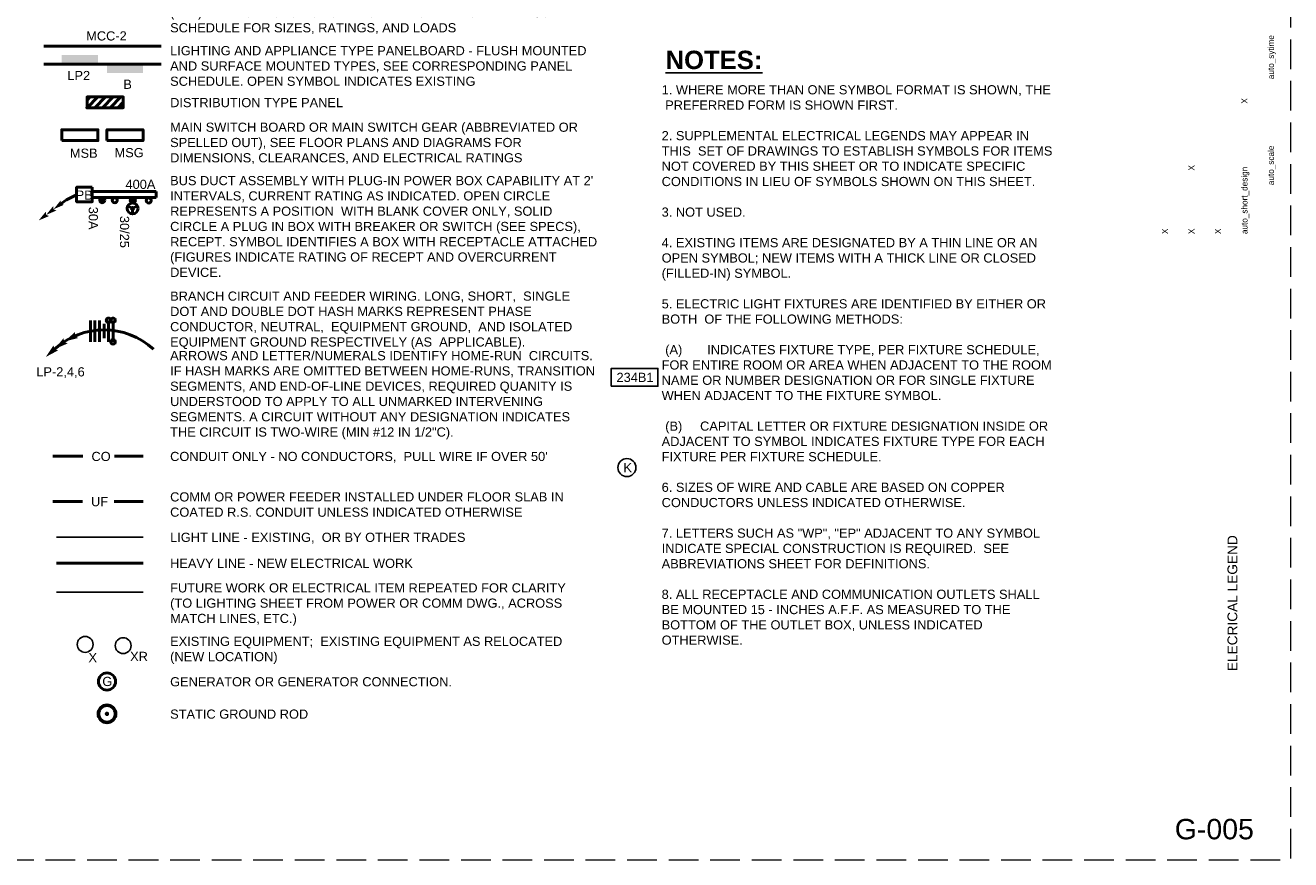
# Paper-space layout 'Layout1' of a CAD drawing. Header units: inches. Extents: x 1.3 to 32.4, y 0.7 to 21.2.
# Tile 3 of 4: x 16.8 to 32.4, y 0.8 to 11. Entities that reach past the tile are written whole.
import ezdxf
from ezdxf.enums import TextEntityAlignment as Align

# ---------------------------------------------------------------- set-up
doc = ezdxf.new("R2010")
doc.units = ezdxf.units.IN
doc.header["$MEASUREMENT"] = 0
doc.linetypes.add('DGN Style 3', pattern=[0.509674, 0.364053, -0.145621])
for name, color, linetype, lineweight in [('cenwoG403 - G-ANNO-TEXT', 53, 'Continuous', 25), ('E-Grnd-Diag', 163, 'Continuous', 60), ('E-LITE-PANL', 4, 'Continuous', 50), ('E-POWR-BUSW', 193, 'Continuous', 50), ('E-POWR-CIRC', 73, 'Continuous', 50), ('E-POWR-CIRC-NUMB', 2, 'Continuous', 35), ('E-POWR-GENR', 4, 'Continuous', 50), ('E-POWR-PANL', 4, 'Continuous', 50), ('E-POWR-SWCH', 153, 'Continuous', 50), ('E-POWR-URAC', 193, 'Continuous', 50), ('G-Anno-Text', 53, 'Continuous', 25)]:
    doc.layers.add(name, color=color, linetype=linetype, lineweight=lineweight)
doc.layers.add('G-Anno-Nplt', color=5, linetype='Continuous', lineweight=25, plot=False)
doc.styles.add('Style-Arial', font='ARIAL.TTF')
doc.styles.add('Style-WORKING', font='WORKING.shx')
doc.styles.add('Text', font='ARIAL.TTF', dxfattribs={"height": 0.125})
doc.styles.add('Title', font='ARIALBD.TTF', dxfattribs={"height": 0.25})

# ---------------------------------------------------------------- blocks, each defined once
blk = doc.blocks.new('coeSheet')
at = {"layer": 'G-Anno-Nplt', "color": 7, "linetype": 'DGN Style 3', "lineweight": 18, "flags": 128}
blk.add_lwpolyline([(-0.2, 0), (30.875, 0), (30.875, 20.5), (-0.2, 20.5)], close=True, dxfattribs=at)
at = {"layer": 'G-Anno-Text', "color": 1, "linetype": 'Continuous', "lineweight": 25, "style": 'Style-WORKING'}
for tag in ['submitted_by_name', 'designed_by_name', 'checked_by', 'issue_date', 'sheet_size', 'drawn_by', 'file_num']:
    blk.add_attdef(tag, text='', height=0.075, rotation=90, dxfattribs=at).set_placement((0, 0), align=Align.TOP_LEFT)
at = {"layer": 'G-Anno-Text', "color": 1, "linetype": 'Continuous', "lineweight": 25, "style": 'Style-WORKING', "flags": 2}
for tag in ['plot_short_design', 'plot_username', 'plot_sytime', 'plot_design', 'plot_scale']:
    blk.add_attdef(tag, text='', height=0.075, rotation=90, dxfattribs=at).set_placement((0, 0), align=Align.TOP_LEFT)
at = {"layer": 'G-Anno-Text', "color": 6, "linetype": 'Continuous', "lineweight": 35, "style": 'Style-Arial'}
for tag in ['sheet_title_2', 'sheet_title_3', 'sheet_title_1']:
    blk.add_attdef(tag, text='', height=0.12, rotation=90, dxfattribs=at).set_placement((0, 0), align=Align.TOP_CENTER)
at = {"layer": 'G-Anno-Text', "color": 1, "linetype": 'Continuous', "lineweight": 25, "style": 'Style-WORKING'}
for tag in ['01_desc', '02_desc', '03_desc', '04_desc', '05_desc', '06_desc', '07_desc', '08_desc', '09_desc', '10_desc', '11_desc', '12_desc', '13_desc', '14_desc']:
    blk.add_attdef(tag, text='', height=0.075, rotation=90, dxfattribs=at).set_placement((0, 0), align=Align.MIDDLE_LEFT)
for tag in ['01_mark', '02_mark', '03_mark', '04_mark', '05_mark', '06_mark', '07_mark', '08_mark', '09_mark', '10_mark', '11_mark', '12_mark', '13_mark', '14_mark', '01_date', '02_date', '03_date', '04_date', '05_date', '06_date', '07_date', '08_date', '09_date', '10_date', '11_date', '12_date', '13_date', '14_date', '01_appr', '02_appr', '03_appr', '04_appr', '05_appr', '06_appr', '07_appr', '08_appr', '09_appr', '10_appr', '12_appr', '13_appr', '11_appr', '14_appr']:
    blk.add_attdef(tag, text='', height=0.075, rotation=90, dxfattribs=at).set_placement((0, 0), align=Align.MIDDLE_CENTER)
at = {"layer": 'G-Anno-Text', "linetype": 'Continuous', "lineweight": 50, "style": 'Style-Arial'}
blk.add_attdef('sheet_id', text='', height=0.25, rotation=0, dxfattribs=at).set_placement((0, 0), align=Align.MIDDLE_CENTER)

psp = doc.layouts.get("Layout1")

# ---------------------------------------------------------------- hatches: boundary and pattern name
at = {"layer": 'E-Grnd-Diag', "ltscale": 0.9}
psp.add_hatch(color=256, dxfattribs=at).paths.add_polyline_path([(17.828, 2.512, 1), (17.828, 2.566, 1)])

# ---------------------------------------------------------------- linework, layer by layer
at = {"layer": 'cenwoG403 - G-ANNO-TEXT', "ltscale": 0.9}
for p, q in [((17.208, 4.708), (18.271, 4.708)), ((17.208, 4.03), (18.271, 4.03))]:
    psp.add_line(p, q, dxfattribs=at)
for centre, radius in [((24.207, 5.56), 0.111), ((17.56, 3.391), 0.0974), ((18.027, 3.376), 0.0974)]:
    psp.add_circle(centre, radius, dxfattribs=at)
psp.add_3dface([(24.014, 6.557), (24.587, 6.557), (24.587, 6.777), (24.014, 6.777)], dxfattribs=at)
at = {"layer": 'E-Grnd-Diag', "ltscale": 0.9}
psp.add_circle((17.828, 2.539), 0.105, dxfattribs=at)
at = {"layer": 'E-LITE-PANL', "ltscale": 0.9}
for p, q in [((17.053, 10.731), (18.492, 10.731)), ((17.053, 10.51), (18.492, 10.51))]:
    psp.add_line(p, q, dxfattribs=at)
for points in [[(17.274, 10.51), (17.717, 10.51), (17.274, 10.621), (17.717, 10.621)], [(17.828, 10.399), (18.271, 10.399), (17.828, 10.51), (18.271, 10.51)]]:
    psp.add_solid(points, dxfattribs=at)
at = {"layer": 'E-POWR-BUSW', "ltscale": 0.9}
for p, q in [((17.647, 8.949), (18.433, 8.949)), ((17.647, 8.872), (18.433, 8.872)), ((18.433, 8.872), (18.433, 8.949)), ((18.142, 8.739), (18.084, 8.773)), ((18.142, 8.739), (18.2, 8.773)), ((18.142, 8.739), (18.142, 8.672))]:
    psp.add_line(p, q, dxfattribs=at)
for centre, radius in [((17.771, 8.841), 0.0311), ((17.771, 8.841), 0.0266), ((17.771, 8.841), 0.0211), ((17.771, 8.841), 0.0159), ((17.771, 8.841), 0.0104), ((17.924, 8.84), 0.0311), ((18.145, 8.837), 0.0311), ((18.145, 8.837), 0.0266), ((18.145, 8.837), 0.0211), ((18.145, 8.837), 0.0159), ((18.341, 8.837), 0.0311), ((17.771, 8.841), 0.00578), ((17.771, 8.841), 0.00158), ((18.142, 8.739), 0.0672), ((18.142, 8.739), 0.0125), ((18.145, 8.837), 0.0104), ((18.142, 8.739), 0.00872), ((18.142, 8.739), 0.0061), ((18.142, 8.739), 0.00427), ((18.145, 8.837), 0.00578), ((18.145, 8.837), 0.00158)]:
    psp.add_circle(centre, radius, dxfattribs=at)
psp.add_arc((17.759, 8.152), 0.813, 112.012, 127.5114, dxfattribs=at)
for points in [[(17.077, 8.699), (16.991, 8.592), (17.082, 8.66), (17.118, 8.646)], [(17.168, 8.767), (17.082, 8.66), (17.173, 8.729), (17.208, 8.714)], [(17.259, 8.836), (17.173, 8.729), (17.264, 8.798), (17.299, 8.783)]]:
    psp.add_solid(points, dxfattribs=at)
psp.add_3dface([(17.647, 8.999), (17.455, 8.999), (17.455, 8.822), (17.647, 8.822)], dxfattribs=at)
at = {"layer": 'E-POWR-CIRC', "ltscale": 0.9}
for p, q in [((17.626, 7.366), (17.626, 7.102)), ((17.681, 7.366), (17.681, 7.102)), ((17.736, 7.366), (17.736, 7.102)), ((17.792, 7.322), (17.792, 7.146)), ((17.847, 7.366), (17.847, 7.102)), ((17.903, 7.366), (17.903, 7.102)), ((17.208, 4.389), (18.271, 4.389))]:
    psp.add_line(p, q, dxfattribs=at)
for centre in [(17.847, 7.366), (17.903, 7.366), (17.903, 7.102)]:
    psp.add_circle(centre, 0.0277, dxfattribs=at)
psp.add_arc((17.792, 6.348), 0.901, 47.4896, 132.5104, dxfattribs=at)
for points in [[(17.296, 7.149), (17.188, 7.015), (17.302, 7.101), (17.346, 7.083)], [(17.435, 7.222), (17.307, 7.108), (17.433, 7.174), (17.474, 7.149)], [(17.173, 7.059), (17.077, 6.917), (17.183, 7.013), (17.229, 6.998)]]:
    psp.add_solid(points, dxfattribs=at)
at = {"layer": 'E-POWR-GENR', "ltscale": 0.9}
psp.add_circle((17.828, 2.936), 0.105, dxfattribs=at)
at = {"layer": 'E-POWR-PANL', "ltscale": 0.9}
for p, q in [((17.584, 10.068), (17.623, 10.107)), ((17.584, 9.974), (17.717, 10.107)), ((17.678, 9.974), (17.811, 10.107)), ((17.772, 9.974), (17.905, 10.107)), ((17.866, 9.974), (17.999, 10.107)), ((17.96, 9.974), (18.027, 10.041))]:
    psp.add_line(p, q, dxfattribs=at)
psp.add_point((17.584, 9.974), dxfattribs=at)
for points in [[(17.584, 9.974), (18.027, 9.974), (18.027, 10.107), (17.584, 10.107)], [(17.274, 9.571), (17.717, 9.571), (17.717, 9.704), (17.274, 9.704)], [(17.828, 9.571), (18.271, 9.571), (18.271, 9.704), (17.828, 9.704)]]:
    psp.add_3dface(points, dxfattribs=at)
at = {"layer": 'E-POWR-URAC', "ltscale": 0.9}
for p, q in [((17.163, 5.699), (17.531, 5.699)), ((17.92, 5.699), (18.271, 5.699)), ((17.163, 5.146), (17.526, 5.146)), ((17.915, 5.146), (18.271, 5.146))]:
    psp.add_line(p, q, dxfattribs=at)

# ---------------------------------------------------------------- block references
at = {"layer": 'G-Anno-Nplt', "color": 7, "linetype": 'DGN Style 3', "lineweight": 18}
ref = psp.add_blockref('coeSheet', (1.475, 0.75), dxfattribs=at)
ref.add_attrib('sheet_title_1', 'ELECRICAL LEGEND', dxfattribs={"layer": 'G-Anno-Text', "color": 6, "linetype": 'Continuous', "lineweight": 35, "height": 0.12, "rotation": 90, "style": 'Style-Arial'}).set_placement((31.575, 3.897), align=Align.TOP_CENTER)
ref.add_attrib('sheet_id', 'G-005', dxfattribs={"layer": 'G-Anno-Text', "linetype": 'Continuous', "lineweight": 50, "height": 0.25, "rotation": 0, "style": 'Style-Arial'}).set_placement((31.413, 1.125), align=Align.MIDDLE_CENTER)
ref.add_attrib('designed_by_name', 'X', dxfattribs={"layer": 'G-Anno-Text', "color": 1, "linetype": 'Continuous', "lineweight": 25, "height": 0.075, "rotation": 90, "style": 'Style-WORKING'}).set_placement((30.77, 8.425), align=Align.TOP_LEFT)
ref.add_attrib('drawn_by', 'X', dxfattribs={"layer": 'G-Anno-Text', "color": 1, "linetype": 'Continuous', "lineweight": 25, "height": 0.075, "rotation": 90, "style": 'Style-WORKING'}).set_placement((31.095, 8.425), align=Align.TOP_LEFT)
ref.add_attrib('checked_by', 'X', dxfattribs={"layer": 'G-Anno-Text', "color": 1, "linetype": 'Continuous', "lineweight": 25, "height": 0.075, "rotation": 90, "style": 'Style-WORKING'}).set_placement((31.095, 9.204), align=Align.TOP_LEFT)
ref.add_attrib('plot_scale', 'auto_scale', dxfattribs={"layer": 'G-Anno-Text', "color": 1, "linetype": 'Continuous', "lineweight": 25, "height": 0.075, "rotation": 90, "style": 'Style-WORKING'}).set_placement((32.07, 9.025), align=Align.TOP_LEFT)
ref.add_attrib('file_num', 'X', dxfattribs={"layer": 'G-Anno-Text', "color": 1, "linetype": 'Continuous', "lineweight": 25, "height": 0.075, "rotation": 90, "style": 'Style-WORKING'}).set_placement((31.745, 10.025), align=Align.TOP_LEFT)
ref.add_attrib('submitted_by_name', 'X', dxfattribs={"layer": 'G-Anno-Text', "color": 1, "linetype": 'Continuous', "lineweight": 25, "height": 0.075, "rotation": 90, "style": 'Style-WORKING'}).set_placement((31.42, 8.425), align=Align.TOP_LEFT)
ref.add_attrib('plot_short_design', 'auto_short_design', dxfattribs={"layer": 'G-Anno-Text', "color": 1, "linetype": 'Continuous', "lineweight": 25, "height": 0.075, "rotation": 90, "style": 'Style-WORKING'}).set_placement((31.745, 8.425), align=Align.TOP_LEFT)
ref.add_attrib('plot_sytime', 'auto_sytime', dxfattribs={"layer": 'G-Anno-Text', "color": 1, "linetype": 'Continuous', "lineweight": 25, "height": 0.075, "rotation": 90, "style": 'Style-WORKING'}).set_placement((32.07, 10.325), align=Align.TOP_LEFT)

# ---------------------------------------------------------------- texts
at = {"layer": 'cenwoG403 - G-ANNO-TEXT', "style": 'Text'}
for s, height, p in [('234B1', 0.1125, (24.079, 6.723)), ('K', 0.113, (24.164, 5.616)), ('X', 0.113, (17.601, 3.285)), ('XR', 0.1125, (18.112, 3.3))]:
    psp.add_text(s, height=height, dxfattribs=at).set_placement(p, align=Align.TOP_LEFT)
at = {"layer": 'cenwoG403 - G-ANNO-TEXT', "attachment_point": 1}
for s, insert, char_height, width, style in [('MOTOR CONTROL CENTER, FREE STANDING W/NO. OF 20" WIDE (MIN) VERTICAL SECTIONS INDICATED. SEE DIAGRAM AND/OR SCHEDULE FOR SIZES, RATINGS, AND LOADS', (18.603, 11.387), 0.1125, 5.12554, 'Text'), ('LIGHTING AND APPLIANCE TYPE PANELBOARD - FLUSH MOUNTED AND SURFACE MOUNTED TYPES, SEE CORRESPONDING PANEL SCHEDULE. OPEN SYMBOL INDICATES EXISTING', (18.603, 10.731), 0.1125, 5.25044, 'Text'), ('\\fArial|b1|i0|c0|p39;\\LNOTES:', (24.681, 10.674), 0.225, 1.04274, 'Title'), ('1. WHERE MORE THAN ONE SYMBOL FORMAT IS SHOWN, THE  PREFERRED FORM IS SHOWN FIRST.\\P\\P2. SUPPLEMENTAL ELECTRICAL LEGENDS MAY APPEAR IN THIS  SET OF DRAWINGS TO ESTABLISH SYMBOLS FOR ITEMS NOT COVERED BY THIS SHEET OR TO INDICATE SPECIFIC CONDITIONS IN LIEU OF SYMBOLS SHOWN ON THIS SHEET.\\P\\P3. NOT USED.\\P\\P4. EXISTING ITEMS ARE DESIGNATED BY A THIN LINE OR AN OPEN SYMBOL; NEW ITEMS WITH A THICK LINE OR CLOSED (FILLED-IN) SYMBOL.\\P\\P5. ELECTRIC LIGHT FIXTURES ARE IDENTIFIED BY EITHER OR  BOTH  OF THE FOLLOWING METHODS:\\P\\P (A)       INDICATES FIXTURE TYPE, PER FIXTURE SCHEDULE, FOR ENTIRE ROOM OR AREA WHEN ADJACENT TO THE ROOM NAME OR NUMBER DESIGNATION OR FOR SINGLE FIXTURE WHEN ADJACENT TO THE FIXTURE SYMBOL.\\P\\P (B)     CAPITAL LETTER OR FIXTURE DESIGNATION INSIDE OR ADJACENT TO SYMBOL INDICATES FIXTURE TYPE FOR EACH FIXTURE PER FIXTURE SCHEDULE.\\P\\P6. SIZES OF WIRE AND CABLE ARE BASED ON COPPER  CONDUCTORS UNLESS INDICATED OTHERWISE.\\P\\P7. LETTERS SUCH AS "WP", "EP" ADJACENT TO ANY SYMBOL INDICATE SPECIAL CONSTRUCTION IS REQUIRED.  SEE ABBREVIATIONS SHEET FOR DEFINITIONS.\\P\\P8. ALL RECEPTACLE AND COMMUNICATION OUTLETS SHALL BE MOUNTED 15 - INCHES A.F.F. AS MEASURED TO THE BOTTOM OF THE OUTLET BOX, UNLESS INDICATED OTHERWISE.', (24.633, 10.251), 0.1125, 4.78409, 'Text'), ('MAIN SWITCH BOARD OR MAIN SWITCH GEAR (ABBREVIATED OR SPELLED OUT), SEE FLOOR PLANS AND DIAGRAMS FOR DIMENSIONS, CLEARANCES, AND ELECTRICAL RATINGS', (18.603, 9.792), 0.1125, 5.12554, 'Text'), ("BUS DUCT ASSEMBLY WITH PLUG-IN POWER BOX CAPABILITY AT 2' INTERVALS, CURRENT RATING AS INDICATED. OPEN CIRCLE  REPRESENTS A POSITION  WITH BLANK COVER ONLY, SOLID CIRCLE A PLUG IN BOX WITH BREAKER OR SWITCH (SEE SPECS), RECEPT. SYMBOL IDENTIFIES A BOX WITH RECEPTACLE ATTACHED (FIGURES INDICATE RATING OF RECEPT AND OVERCURRENT DEVICE.", (18.603, 9.137), 0.1125, 5.25044, 'Text'), ('BRANCH CIRCUIT AND FEEDER WIRING. LONG, SHORT,  SINGLE DOT AND DOUBLE DOT HASH MARKS REPRESENT PHASE CONDUCTOR, NEUTRAL,  EQUIPMENT GROUND,  AND ISOLATED EQUIPMENT GROUND RESPECTIVELY (AS  APPLICABLE). ', (18.603, 7.72), 0.1125, 5.12554, 'Text'), ('ARROWS AND LETTER/NUMERALS IDENTIFY HOME-RUN  CIRCUITS. IF HASH MARKS ARE OMITTED BETWEEN HOME-RUNS, TRANSITION SEGMENTS, AND END-OF-LINE DEVICES, REQUIRED QUANITY IS UNDERSTOOD TO APPLY TO ALL UNMARKED INTERVENING SEGMENTS. A CIRCUIT WITHOUT ANY DESIGNATION INDICATES THE CIRCUIT IS TWO-WIRE (MIN #12 IN 1/2"C).', (18.603, 6.99), 0.1125, 5.21628, 'Text'), ("CONDUIT ONLY - NO CONDUCTORS,  PULL WIRE IF OVER 50'", (18.603, 5.753), 0.1125, 5.00782, 'Text'), ('COMM OR POWER FEEDER INSTALLED UNDER FLOOR SLAB IN COATED R.S. CONDUIT UNLESS INDICATED OTHERWISE', (18.603, 5.257), 0.1125, 5.00782, 'Text'), ('FUTURE WORK OR ELECTRICAL ITEM REPEATED FOR CLARITY (TO LIGHTING SHEET FROM POWER OR COMM DWG., ACROSS MATCH LINES, ETC.)', (18.603, 4.141), 0.1125, 5.00782, 'Text'), ('EXISTING EQUIPMENT;  EXISTING EQUIPMENT AS RELOCATED (NEW LOCATION)', (18.603, 3.485), 0.1125, 5.00782, 'Text')]:
    psp.add_mtext(s, dxfattribs=dict(at, insert=insert, char_height=char_height, width=width, style=style))
at = {"layer": 'cenwoG403 - G-ANNO-TEXT', "char_height": 0.1125, "attachment_point": 1, "style": 'Text'}
for s, insert, width, line_spacing_factor in [('DISTRIBUTION TYPE PANEL', (18.603, 10.094), 5.12554, 0.621383), ('LIGHT LINE - EXISTING,  OR BY OTHER TRADES', (18.603, 4.761), 5.00782, 0.621383), ('HEAVY LINE - NEW ELECTRICAL WORK', (18.603, 4.442), 5.00782, 0.621383), ('GENERATOR OR GENERATOR CONNECTION.', (18.603, 2.989), 5.00782, 0.621383), ('STATIC GROUND ROD', (18.603, 2.592), 5.00782, 0.623876)]:
    psp.add_mtext(s, dxfattribs=dict(at, insert=insert, width=width, line_spacing_factor=line_spacing_factor))
at = {"layer": 'E-LITE-PANL', "style": 'Text'}
for s, height, p in [('LP2', 0.1125, (17.342, 10.426)), ('B', 0.113, (18.028, 10.319))]:
    psp.add_text(s, height=height, dxfattribs=at).set_placement(p, align=Align.TOP_LEFT)
at = {"layer": 'E-POWR-BUSW', "style": 'Text'}
for s, p in [('400A', (18.239, 9.035)), ('PB', (17.548, 8.903))]:
    psp.add_text(s, height=0.1125, dxfattribs=at).set_placement(p, align=Align.MIDDLE_CENTER)
for s, p in [('30A', (17.717, 8.76)), ('30/25', (18.1, 8.648))]:
    psp.add_text(s, height=0.1125, rotation=270, dxfattribs=at).set_placement(p, align=Align.TOP_LEFT)
at = {"layer": 'E-POWR-CIRC-NUMB', "style": 'Text'}
psp.add_text('LP-2,4,6', height=0.1125, dxfattribs=at).set_placement((16.961, 6.791), align=Align.TOP_LEFT)
at = {"layer": 'E-POWR-GENR', "style": 'Text'}
psp.add_text('G', height=0.113, dxfattribs=at).set_placement((17.771, 2.993), align=Align.TOP_LEFT)
at = {"layer": 'E-POWR-PANL', "style": 'Text'}
for s, p in [('MSB', (17.373, 9.473)), ('MSG', (17.921, 9.48))]:
    psp.add_text(s, height=0.1125, dxfattribs=at).set_placement(p, align=Align.TOP_LEFT)
at = {"layer": 'E-POWR-SWCH', "style": 'Text'}
psp.add_text('MCC-2', height=0.1125, dxfattribs=at).set_placement((17.573, 10.912), align=Align.TOP_LEFT)
at = {"layer": 'E-POWR-URAC', "style": 'Text'}
for s, p in [('CO', (17.638, 5.753)), ('UF', (17.633, 5.199))]:
    psp.add_text(s, height=0.1125, dxfattribs=at).set_placement(p, align=Align.TOP_LEFT)

doc.saveas('drawing.dxf')
